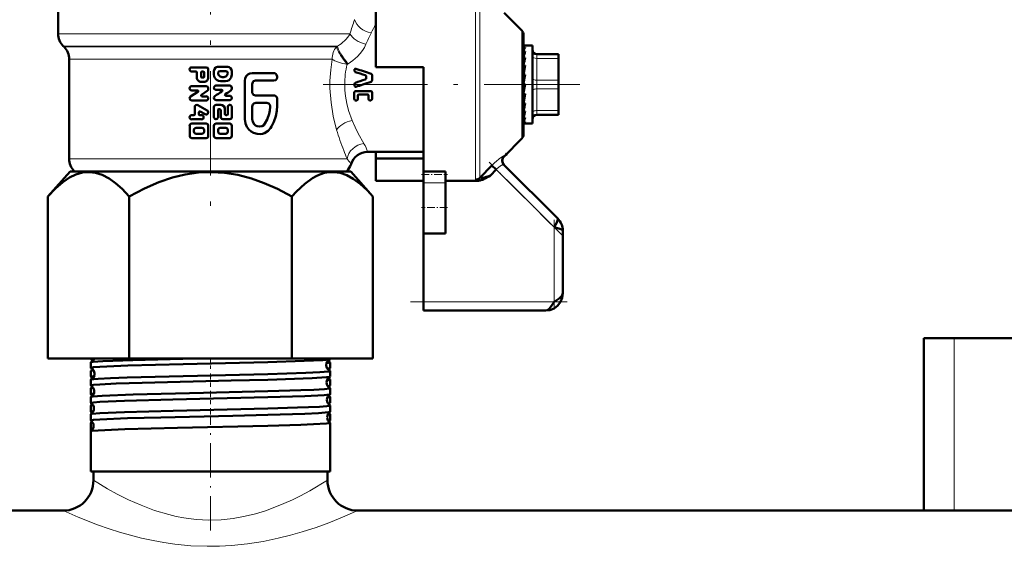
# Model space of a CAD drawing. Extents: x -1351 to 1763, y -1300 to 640.
# Tile 40 of 90: x -60 to 53, y -206 to -145. Entities that reach past the tile are written whole.
import ezdxf

# ---------------------------------------------------------------- set-up
doc = ezdxf.new("R2010")
doc.units = 0
doc.linetypes.add('DASHDOT', pattern=[18.5, 12, -3, 0.5, -3])

msp = doc.modelspace()

# ---------------------------------------------------------------- linework, layer by layer
at = {"color": 7, "linetype": 'DASHDOT', "lineweight": 18}
for p, q in [((-38.4, -132.76), (-38.4, -168.67)), ((-25.45, -152.81), (4.06, -152.81))]:
    msp.add_line(p, q, dxfattribs=at)
at = {"color": 7, "lineweight": 50}
for p, q in [((-55.9, -146.98), (-55.9, -135.76)), ((-19.4, -141.74), (-19.4, -150.81)), ((-2.6, -146.6), (-4.65, -144.55)), ((-2.4, -147.1), (-2.4, -158.53)), ((-55.23, -148.48), (-55.31, -148.4)), ((-2.38, -148.31), (-2.4, -148.31)), ((-2.4, -148.32), (-2.22, -148.32)), ((-2.4, -148.52), (-2.22, -148.52)), ((-2.4, -149), (-2.22, -149)), ((-2.38, -148.31), (-1.4, -148.31)), ((-1.4, -156.71), (-1.4, -148.31)), ((-0.9, -149.31), (1.6, -149.31)), ((1.6, -149.81), (1.6, -149.31)), ((-54.65, -149.89), (-54.65, -161.36)), ((-2.4, -149.4), (-2.39, -149.58)), ((-2.4, -149.71), (-2.22, -149.71)), ((-2.4, -150.02), (-2.37, -150.38)), ((-2.4, -150.19), (-2.38, -150.19)), ((1.6, -149.81), (1.6, -152.31)), ((1.6, -150.13), (1.6, -152.55)), ((-40.55, -150.84), (-38.9, -150.84)), ((-40.55, -151.33), (-40.06, -151.33)), ((-39.97, -152.01), (-39.97, -151.42)), ((-39.48, -151.91), (-39.48, -151.42)), ((-39.38, -151.33), (-39.24, -151.33)), ((-39.14, -151.42), (-39.14, -151.91)), ((-38.65, -151.08), (-38.65, -152.01)), ((-38, -151.66), (-38, -151.27)), ((-37.53, -150.78), (-36.41, -150.78)), ((-37.29, -151.27), (-36.64, -151.27)), ((-35.95, -151.27), (-35.95, -151.66)), ((-33.62, -151.5), (-31.11, -151.5)), ((-21.83, -151.06), (-21.83, -151.26)), ((-19.4, -150.81), (-13.9, -150.81)), ((-13.9, -150.81), (-13.9, -152.81)), ((-2.4, -150.62), (-2.22, -150.62)), ((-2.4, -150.82), (-2.35, -151.27)), ((-39.48, -152.5), (-39.14, -152.5)), ((-39.38, -152.01), (-39.24, -152.01)), ((-37.24, -152.44), (-36.68, -152.44)), ((-37.06, -151.95), (-36.86, -151.95)), ((-34.46, -156.8), (-34.46, -152.35)), ((-33.62, -152.78), (-33.62, -153.64)), ((-33.21, -152.35), (-31.11, -152.35)), ((-21.83, -152.81), (-21.83, -152.73)), ((-20.49, -152.05), (-20.49, -151.93)), ((-19.82, -152.31), (-19.82, -151.75)), ((-2.22, -151.66), (-2.4, -152.65)), ((-2.4, -151.66), (-2.22, -151.66)), ((-2.4, -151.74), (-2.31, -152.03)), ((-2.22, -152.78), (-2.4, -153.78)), ((-2.4, -152.78), (-2.22, -152.78)), ((-2.29, -152.03), (-2.31, -152.03)), ((-2.31, -153.02), (-2.27, -152.78)), ((1.6, -153.31), (1.6, -152.31)), ((1.6, -152.55), (1.6, -153.1)), ((-40.68, -154.2), (-39.84, -153.66)), ((-40.55, -152.99), (-38.9, -152.99)), ((-40.55, -153.48), (-39.89, -153.48)), ((-38.77, -153.55), (-39.44, -153.99)), ((-38.65, -153.24), (-38.65, -153.35)), ((-37.76, -152.93), (-36.18, -152.93)), ((-37.76, -153.42), (-37.12, -153.42)), ((-35.95, -153.18), (-35.95, -153.29)), ((-21.87, -154.47), (-21.87, -153.72)), ((-21.83, -152.94), (-21.83, -152.81)), ((-21.73, -153.57), (-19.98, -153.57)), ((-19.82, -154.44), (-19.82, -153.76)), ((-13.9, -152.81), (-13.9, -162.81)), ((-2.4, -153.72), (-2.31, -153.02)), ((-2.4, -154.66), (-2.34, -153.9)), ((-2.4, -153.9), (-2.22, -153.9)), ((1.6, -153.1), (1.6, -154.13)), ((1.6, -153.31), (1.6, -155.81)), ((-40.79, -154.41), (-40.79, -154.41)), ((-40.55, -154.66), (-38.9, -154.66)), ((-39.39, -154.17), (-38.9, -154.17)), ((-38, -154.35), (-38, -154.35)), ((-37.76, -154.6), (-36.18, -154.6)), ((-36.64, -154.11), (-36.18, -154.11)), ((-33.21, -154.06), (-31.11, -154.06)), ((-33.19, -154.92), (-31.91, -154.92)), ((-30.73, -154.49), (-30.73, -155.26)), ((-21.58, -154.63), (-21.73, -154.63)), ((-21.46, -154.5), (-21.46, -154.09)), ((-20.34, -153.94), (-21.32, -153.94)), ((-20.22, -154.5), (-20.22, -154.09)), ((-19.98, -154.63), (-20.11, -154.63)), ((-2.4, -155.22), (-2.37, -154.95)), ((-2.4, -155.48), (-2.37, -154.95)), ((-2.4, -154.95), (-2.22, -154.95)), ((1.6, -154.13), (1.6, -154.38)), ((1.6, -154.38), (1.6, -154.39)), ((1.6, -154.39), (1.6, -155.02)), ((-40.21, -156.22), (-40.21, -155.39)), ((-39.84, -155.18), (-38.77, -155.8)), ((-39.72, -155.99), (-39.72, -156.22)), ((-39.02, -156.23), (-39.58, -155.9)), ((-38, -156.57), (-38, -155.39)), ((-37.76, -155.15), (-37.2, -155.15)), ((-37.53, -155.73), (-37.53, -156.57)), ((-37.43, -155.64), (-37.38, -155.64)), ((-37.2, -156.57), (-37.2, -155.83)), ((-36.73, -155.64), (-36.73, -156.22)), ((-36.41, -156.22), (-36.41, -155.39)), ((-35.95, -155.39), (-35.95, -156.57)), ((-33.59, -156.8), (-33.59, -155.35)), ((-2.4, -155.94), (-2.39, -155.87)), ((-2.4, -156.13), (-2.39, -155.87)), ((-2.4, -155.87), (-2.22, -155.87)), ((1.6, -156.18), (1.6, -155.81)), ((1.6, -156.31), (1.6, -156.18)), ((-40.55, -156.32), (-40.31, -156.32)), ((-40.55, -156.81), (-39.43, -156.81)), ((-40.55, -157.3), (-38.9, -157.3)), ((-39.62, -156.32), (-39.43, -156.32)), ((-37.76, -157.3), (-36.18, -157.3)), ((-36.96, -156.81), (-36.18, -156.81)), ((-36.64, -156.32), (-36.5, -156.32)), ((-2.4, -156.59), (-2.22, -156.59)), ((-2.4, -157.08), (-2.22, -157.08)), ((-2.4, -157.3), (-2.22, -157.3)), ((-2.28, -157.31), (-1.4, -157.31)), ((-2.22, -156.59), (-2.26, -156.71)), ((-1.4, -157.31), (-1.4, -156.71)), ((1.6, -156.31), (-0.9, -156.31)), ((-40.79, -158.72), (-40.79, -157.55)), ((-40.31, -158.23), (-40.31, -158.04)), ((-40.06, -157.79), (-39.38, -157.79)), ((-39.14, -158.04), (-39.14, -158.23)), ((-38.65, -157.55), (-38.65, -158.72)), ((-38, -158.72), (-38, -157.55)), ((-37.53, -158.23), (-37.53, -158.04)), ((-37.29, -157.79), (-36.64, -157.79)), ((-36.41, -158.04), (-36.41, -158.23)), ((-35.95, -157.55), (-35.95, -158.72)), ((-40.55, -158.97), (-38.9, -158.97)), ((-40.06, -158.48), (-39.38, -158.48)), ((-37.76, -158.97), (-36.18, -158.97)), ((-37.29, -158.48), (-36.64, -158.48)), ((-2.6, -159.02), (-4.65, -161.07)), ((-20.33, -160.56), (-13.9, -160.56)), ((-19.4, -161.33), (-19.4, -160.56)), ((-19.4, -163.88), (-19.4, -161.33)), ((-13.9, -161.33), (-19.4, -161.33)), ((-4.45, -160.92), (-4.49, -160.91)), ((-4.46, -160.87), (-4.45, -160.92)), ((-4.45, -160.92), (-4.33, -160.75)), ((-4.45, -160.92), (-4.45, -160.92)), ((-54.53, -162.81), (-57.08, -165.68)), ((-24.24, -162.81), (-54.53, -162.81)), ((-54.03, -162.81), (-54.06, -162.78)), ((-22.27, -162.81), (-24.24, -162.81)), ((-22.73, -162.78), (-22.77, -162.81)), ((-22.27, -162.81), (-19.72, -165.68)), ((-13.9, -163.14), (-13.9, -162.81)), ((-13.9, -162.81), (-11.4, -162.81)), ((-11.4, -163.14), (-11.4, -162.81)), ((-7.44, -163.55), (-6.04, -162.11)), ((-6.22, -163.28), (-5.54, -162.58)), ((-6.04, -162.11), (-5.54, -162.58)), ((1.52, -168.23), (-4.68, -162.03)), ((-13.9, -163.88), (-19.4, -163.88)), ((-13.9, -164.1), (-13.9, -163.14)), ((-13.9, -164.1), (-13.9, -166.96)), ((-11.4, -164.1), (-11.4, -163.14)), ((-11.4, -163.88), (-7.71, -163.88)), ((-11.4, -164.1), (-11.4, -166.96)), ((-7.44, -163.55), (-7.44, -163.56)), ((-6.3, -163.33), (-6.57, -163.48)), ((-6.22, -163.28), (-6.3, -163.33)), ((-57.08, -184.31), (-57.08, -165.68)), ((-47.74, -184.31), (-47.74, -165.68)), ((-29.06, -184.31), (-29.06, -165.68)), ((-19.72, -184.31), (-19.72, -165.68)), ((-13.9, -166.96), (-13.9, -169.96)), ((-11.4, -166.96), (-11.4, -169.96)), ((2.1, -176.81), (2.1, -169.64)), ((-13.9, -177.81), (-13.9, -169.96)), ((-11.4, -169.96), (-13.9, -169.96)), ((-13.9, -178.81), (-13.9, -177.81)), ((0.1, -178.81), (-13.9, -178.81)), ((44.96, -181.96), (43.6, -181.96)), ((43.6, -181.96), (43.6, -201.81)), ((47.09, -181.96), (44.96, -181.96)), ((64.59, -181.96), (47.09, -181.96)), ((-57.08, -184.31), (-47.74, -184.31)), ((-52.16, -184.39), (-52.16, -184.31)), ((-47.74, -184.31), (-29.06, -184.31)), ((-29.06, -184.31), (-19.72, -184.31)), ((-24.64, -184.39), (-24.64, -184.31)), ((-52.16, -185.39), (-52.16, -184.77)), ((-24.64, -185.39), (-24.64, -184.77)), ((-52.16, -186.4), (-52.16, -185.76)), ((-24.64, -186.4), (-24.64, -185.76)), ((-52.16, -187.41), (-52.16, -186.75)), ((-52.16, -188.42), (-52.16, -187.74)), ((-24.64, -187.41), (-24.64, -186.75)), ((-24.64, -188.42), (-24.64, -187.74)), ((-52.16, -189.43), (-52.16, -188.74)), ((-24.64, -189.43), (-24.64, -188.74)), ((-52.16, -190.44), (-52.16, -189.73)), ((-24.64, -190.44), (-24.64, -189.73)), ((-52.16, -191.45), (-52.16, -190.72)), ((-24.64, -191.45), (-24.64, -190.72)), ((-52.16, -192.69), (-52.16, -191.7)), ((-24.64, -197.31), (-24.64, -191.7)), ((-52.16, -197.31), (-52.16, -192.69)), ((-24.64, -192.69), (-24.64, -192.69)), ((-24.64, -197.31), (-24.64, -192.69)), ((-31.8, -197.31), (-52.16, -197.31)), ((-51.85, -198.31), (-51.85, -197.31)), ((-24.64, -197.31), (-31.8, -197.31)), ((-24.95, -198.31), (-24.95, -197.31)), ((-24.95, -198.31), (-24.95, -197.31)), ((-298.4, -201.81), (-55.35, -201.81)), ((-55.35, -201.81), (-115.4, -201.81)), ((43.6, -201.81), (-21.45, -201.81)), ((-21.45, -201.81), (264.65, -201.81))]:
    msp.add_line(p, q, dxfattribs=at)
at = {"color": 7, "lineweight": 18}
for p, q in [((-7.93, -152.81), (-7.93, -141.87)), ((-7.44, -142.07), (-7.44, -152.81)), ((-55.9, -146.98), (-22.37, -146.98)), ((-2.6, -152.81), (-2.6, -146.6)), ((-55.31, -148.4), (-23.81, -148.4)), ((-55.23, -148.48), (-23.91, -148.48)), ((-23.91, -148.48), (-23.81, -148.4)), ((-0.9, -149.81), (-0.9, -149.31)), ((-54.65, -149.89), (-44.61, -149.89)), ((-44.61, -149.89), (-24.68, -149.89)), ((-24.68, -149.89), (-24.42, -149.89)), ((-22.59, -150.43), (-22.7, -150.49)), ((-0.9, -149.81), (-0.9, -152.31)), ((1.6, -149.81), (-0.9, -149.81)), ((-0.9, -153.31), (-0.9, -152.31)), ((-0.9, -152.31), (1.6, -152.31)), ((-7.93, -163.75), (-7.93, -152.81)), ((-7.44, -152.81), (-7.44, -163.55)), ((-2.6, -159.02), (-2.6, -152.81)), ((-0.9, -153.31), (-0.9, -155.81)), ((1.6, -153.31), (-0.9, -153.31)), ((-0.9, -156.18), (-0.9, -155.81)), ((-0.9, -155.81), (1.6, -155.81)), ((-0.9, -156.31), (-0.9, -156.18)), ((-23.9, -158.01), (-23.94, -157.88)), ((-22.69, -161.36), (-54.65, -161.36)), ((-22.73, -162.78), (-54.06, -162.78)), ((1.1, -169.23), (-5.54, -162.58)), ((-11.4, -164.1), (-13.9, -164.1)), ((1.1, -177.81), (1.1, -169.23)), ((-13.9, -177.81), (1.1, -177.81)), ((47.09, -181.96), (47.09, -201.81))]:
    msp.add_line(p, q, dxfattribs=at)
at = {"color": 7, "linetype": 'DASHDOT', "lineweight": 18, "ltscale": 0.296929}
msp.add_line((2.03, -170.15), (-6.37, -161.75), dxfattribs=at)
at = {"color": 7, "linetype": 'DASHDOT', "lineweight": 18, "ltscale": 0.075}
msp.add_line((-14.15, -163.14), (-11.15, -163.14), dxfattribs=at)
at = {"color": 7, "linetype": 'DASHDOT', "lineweight": 18, "ltscale": 0.075015}
msp.add_line((-11.15, -166.96), (-14.15, -166.96), dxfattribs=at)
at = {"color": 7, "linetype": 'DASHDOT', "lineweight": 18, "ltscale": 0.257574}
msp.add_line((1.1, -178.67), (1.1, -168.37), dxfattribs=at)
at = {"color": 7, "linetype": 'DASHDOT', "lineweight": 18, "ltscale": 0.45}
msp.add_line((-15.4, -177.81), (2.6, -177.81), dxfattribs=at)
at = {"color": 7, "linetype": 'DASHDOT', "lineweight": 18, "ltscale": 0.032957}
msp.add_line((-38.4, -185.52), (-38.4, -184.2), dxfattribs=at)
at = {"color": 7, "linetype": 'DASHDOT', "lineweight": 18, "ltscale": 0.03981}
msp.add_line((-38.4, -187.56), (-38.4, -185.97), dxfattribs=at)
at = {"color": 7, "linetype": 'DASHDOT', "lineweight": 18, "ltscale": 0.040864}
msp.add_line((-38.4, -189.58), (-38.4, -187.95), dxfattribs=at)
at = {"color": 7, "linetype": 'DASHDOT', "lineweight": 18, "ltscale": 0.042071}
msp.add_line((-38.4, -191.61), (-38.4, -189.92), dxfattribs=at)
at = {"color": 7, "linetype": 'DASHDOT', "lineweight": 18, "ltscale": 0.328996}
msp.add_line((-38.4, -204.1), (-38.4, -190.94), dxfattribs=at)
at = {"color": 7, "lineweight": 18}
for points in [[(-20.53, -148.18), (-20.71, -148.54), (-20.92, -148.9), (-21.19, -149.26), (-21.51, -149.6), (-22.02, -150.04), (-22.59, -150.43)], [(-23.94, -157.88), (-24.29, -156.43), (-24.54, -154.86), (-24.66, -153.22), (-24.66, -152.37), (-24.58, -151.12), (-24.42, -149.89)], [(-22.97, -152.81), (-22.95, -153.47), (-22.88, -154.13), (-22.73, -154.99), (-22.52, -155.81), (-22.12, -156.95)], [(-22.12, -156.95), (-21.77, -157.73), (-21.41, -158.46), (-20.76, -159.61)], [(-5.57, -161.66), (-5.2, -161.35), (-4.82, -161.09)], [(-4.82, -161.09), (-4.72, -161.05), (-4.69, -161.04), (-4.68, -161.04), (-4.68, -161.04)], [(-22.24, -161.96), (-22.24, -161.96), (-22.24, -161.95), (-22.25, -161.94), (-22.3, -161.87)], [(-4.68, -162.03), (-4.68, -162.03), (-4.7, -162.02), (-4.71, -162.02), (-4.78, -162.04)], [(-7.87, -163.83), (-7.92, -163.79), (-7.93, -163.76), (-7.93, -163.75)], [(-7.44, -163.56), (-7.43, -163.58), (-7.42, -163.58), (-7.39, -163.59), (-7.31, -163.59)], [(-51.85, -198.31), (-50.23, -199.29), (-49.12, -199.9), (-47.83, -200.56), (-46.37, -201.2), (-44.83, -201.78), (-43.19, -202.27), (-42.33, -202.47), (-41.46, -202.64), (-40.03, -202.82), (-38.58, -202.89), (-37.18, -202.85), (-35.79, -202.71), (-34.43, -202.46), (-33.24, -202.17), (-32.09, -201.82), (-30.99, -201.43), (-29.95, -201), (-28.97, -200.56), (-28.06, -200.11), (-26.99, -199.53), (-24.95, -198.31)], [(-55.35, -201.81), (-53.61, -202.56), (-51.37, -203.44), (-50.04, -203.9), (-48.85, -204.28), (-47.58, -204.65), (-46.31, -204.97), (-45, -205.25), (-43.77, -205.48), (-42.51, -205.66), (-40.65, -205.84), (-38.77, -205.91), (-37.38, -205.9), (-35.98, -205.83), (-34.14, -205.64), (-32.34, -205.36), (-30.6, -204.99), (-29.2, -204.64), (-27.86, -204.26), (-26.26, -203.74), (-24.81, -203.21), (-23.48, -202.69), (-21.45, -201.81)]]:
    msp.add_lwpolyline(points, dxfattribs=at)
at = {"color": 7, "lineweight": 50}
for points in [[(-38.9, -150.84), (-38.72, -150.91), (-38.65, -151.08)], [(-38, -151.27), (-37.95, -151.05), (-37.81, -150.87), (-37.6, -150.78), (-37.53, -150.78)], [(-37.24, -152.44), (-37.48, -152.4), (-37.64, -152.32), (-37.78, -152.2), (-37.89, -152.06), (-37.97, -151.89), (-38, -151.66)], [(-37.52, -151.56), (-37.51, -151.43), (-37.44, -151.33), (-37.29, -151.27)], [(-37.06, -151.95), (-37.3, -151.88), (-37.48, -151.68), (-37.52, -151.56)], [(-36.41, -151.56), (-36.52, -151.79), (-36.62, -151.88), (-36.86, -151.95)], [(-35.95, -151.66), (-36.03, -152), (-36.12, -152.16), (-36.24, -152.29), (-36.45, -152.4), (-36.68, -152.44)], [(-36.64, -151.27), (-36.52, -151.3), (-36.43, -151.39), (-36.41, -151.56)], [(-36.41, -150.78), (-36.26, -150.8), (-36.08, -150.92), (-35.97, -151.12), (-35.95, -151.27)], [(-34.46, -152.35), (-34.42, -152.11), (-34.3, -151.85), (-34.11, -151.66), (-33.86, -151.53), (-33.62, -151.5)], [(-31.11, -151.5), (-30.99, -151.52), (-30.88, -151.58), (-30.8, -151.68), (-30.73, -151.88), (-30.75, -152.08), (-30.81, -152.2), (-30.9, -152.29), (-31.11, -152.35)], [(-19.93, -151.57), (-19.88, -151.61), (-19.83, -151.68), (-19.82, -151.75)], [(-33.21, -152.35), (-33.33, -152.38), (-33.45, -152.44), (-33.54, -152.53), (-33.62, -152.78)], [(-20.49, -151.93), (-20.5, -151.86), (-20.55, -151.78), (-20.61, -151.75)], [(-20.61, -152.24), (-20.55, -152.2), (-20.5, -152.12), (-20.49, -152.05)], [(-19.82, -152.31), (-19.84, -152.4), (-19.93, -152.49)], [(-38.9, -152.99), (-38.72, -153.06), (-38.65, -153.24)], [(-37.76, -153.42), (-37.84, -153.41), (-37.96, -153.32), (-38, -153.17), (-37.95, -153.03), (-37.83, -152.94), (-37.76, -152.93)], [(-37.07, -153.6), (-37.04, -153.56), (-37.03, -153.52), (-37.04, -153.47), (-37.08, -153.43), (-37.12, -153.42)], [(-36.69, -153.93), (-36.72, -153.96), (-36.73, -154.01), (-36.72, -154.06), (-36.69, -154.09), (-36.64, -154.11)], [(-36.18, -152.93), (-36.02, -153.01), (-35.95, -153.18)], [(-33.62, -153.64), (-33.6, -153.77), (-33.54, -153.89), (-33.45, -153.98), (-33.33, -154.04), (-33.21, -154.06)], [(-21.87, -153.72), (-21.85, -153.66), (-21.81, -153.6), (-21.73, -153.57)], [(-21.68, -153.06), (-21.73, -153.07), (-21.79, -153.04), (-21.82, -152.98), (-21.83, -152.94)], [(-19.98, -153.57), (-19.86, -153.63), (-19.82, -153.76)], [(-40.55, -154.66), (-40.72, -154.58), (-40.79, -154.41)], [(-37.76, -154.6), (-37.93, -154.52), (-38, -154.35)], [(-36.18, -154.11), (-36.11, -154.12), (-35.99, -154.21), (-35.95, -154.36), (-36, -154.5), (-36.12, -154.59), (-36.18, -154.6)], [(-33.59, -155.35), (-33.57, -155.22), (-33.52, -155.1), (-33.43, -155), (-33.19, -154.92)], [(-31.91, -154.92), (-31.79, -154.94), (-31.68, -155), (-31.6, -155.1), (-31.54, -155.22), (-31.53, -155.36)], [(-31.11, -154.06), (-30.99, -154.09), (-30.89, -154.15), (-30.8, -154.24), (-30.75, -154.36), (-30.73, -154.49)], [(-21.73, -154.63), (-21.79, -154.61), (-21.85, -154.54), (-21.87, -154.47)], [(-21.46, -154.5), (-21.47, -154.55), (-21.52, -154.61), (-21.58, -154.63)], [(-21.32, -153.94), (-21.43, -153.99), (-21.46, -154.09)], [(-20.22, -154.09), (-20.25, -153.99), (-20.34, -153.94)], [(-20.11, -154.63), (-20.19, -154.58), (-20.22, -154.5)], [(-19.82, -154.44), (-19.85, -154.54), (-19.88, -154.58), (-19.98, -154.63)], [(-38.77, -155.8), (-38.72, -155.85), (-38.65, -155.99), (-38.69, -156.14), (-38.81, -156.24), (-38.96, -156.25), (-39.02, -156.23)], [(-38, -155.39), (-37.93, -155.22), (-37.76, -155.15)], [(-37.2, -155.83), (-37.21, -155.74), (-37.27, -155.67), (-37.38, -155.64)], [(-37.2, -155.15), (-37.05, -155.17), (-36.86, -155.3), (-36.75, -155.49), (-36.73, -155.64)], [(-36.41, -155.39), (-36.37, -155.25), (-36.25, -155.16), (-36.18, -155.15), (-36.04, -155.2), (-35.96, -155.33), (-35.95, -155.39)], [(-31.53, -155.36), (-31.56, -155.78), (-31.64, -156.19), (-31.88, -156.84), (-32.15, -157.31)], [(-30.73, -155.26), (-30.76, -155.83), (-30.87, -156.43), (-31.11, -157.11), (-31.38, -157.63), (-31.51, -157.83)], [(-38.9, -157.3), (-38.72, -157.37), (-38.65, -157.55)], [(-37.53, -156.57), (-37.54, -156.64), (-37.62, -156.77), (-37.77, -156.81), (-37.91, -156.76), (-37.99, -156.63), (-38, -156.57)], [(-38, -157.55), (-37.93, -157.37), (-37.76, -157.3)], [(-36.96, -156.81), (-37.13, -156.74), (-37.2, -156.57)], [(-36.73, -156.22), (-36.71, -156.28), (-36.68, -156.31), (-36.64, -156.32)], [(-35.95, -156.57), (-36.02, -156.74), (-36.18, -156.81)], [(-36.18, -157.3), (-36.02, -157.38), (-35.95, -157.55)], [(-31.51, -157.83), (-31.78, -158.13), (-32.19, -158.39), (-32.42, -158.47), (-32.64, -158.5), (-33.05, -158.49), (-33.44, -158.37), (-33.74, -158.2), (-34, -157.97), (-34.21, -157.69), (-34.38, -157.31), (-34.46, -156.8)], [(-32.15, -157.31), (-32.28, -157.47), (-32.45, -157.58), (-32.74, -157.65), (-33.04, -157.61), (-33.23, -157.52), (-33.38, -157.38), (-33.54, -157.1), (-33.59, -156.8)], [(-40.31, -158.04), (-40.26, -157.89), (-40.17, -157.82), (-40.06, -157.79)], [(-40.06, -158.48), (-40.17, -158.45), (-40.28, -158.34), (-40.31, -158.23)], [(-39.38, -157.79), (-39.24, -157.84), (-39.16, -157.93), (-39.14, -158.04)], [(-39.14, -158.23), (-39.18, -158.38), (-39.27, -158.45), (-39.38, -158.48)], [(-37.53, -158.04), (-37.46, -157.87), (-37.29, -157.79)], [(-37.29, -158.48), (-37.4, -158.45), (-37.48, -158.38), (-37.53, -158.23)], [(-36.64, -157.79), (-36.53, -157.82), (-36.45, -157.9), (-36.41, -158.04)], [(-36.41, -158.23), (-36.44, -158.35), (-36.47, -158.4), (-36.64, -158.48)], [(-40.55, -158.97), (-40.72, -158.9), (-40.79, -158.72)], [(-37.76, -158.97), (-37.93, -158.89), (-38, -158.72)], [(-35.95, -158.72), (-36.02, -158.89), (-36.18, -158.97)], [(-57.08, -165.68), (-56.2, -164.76), (-55.38, -164.05), (-54.6, -163.52), (-53.86, -163.16), (-53.1, -162.94), (-52.35, -162.87), (-51.6, -162.96), (-50.84, -163.21), (-50.06, -163.62), (-49.33, -164.14), (-48.56, -164.82), (-47.74, -165.68)], [(-47.74, -165.68), (-45.97, -164.76), (-44.33, -164.05), (-42.78, -163.52), (-41.29, -163.16), (-39.78, -162.94), (-38.28, -162.87), (-36.79, -162.96), (-35.26, -163.21), (-33.69, -163.62), (-32.24, -164.14), (-30.7, -164.82), (-29.06, -165.68)], [(-24.2, -162.88), (-24.73, -162.89), (-25.28, -162.98), (-25.82, -163.15), (-26.24, -163.34), (-26.67, -163.58), (-27.56, -164.22), (-28.52, -165.1), (-29.06, -165.68)], [(-24.2, -162.88), (-23.48, -162.98), (-22.74, -163.24), (-21.99, -163.65), (-21.19, -164.23), (-20.35, -165), (-19.72, -165.68)], [(1.1, -169.23), (1.41, -168.67), (1.51, -168.46), (1.54, -168.32), (1.54, -168.26), (1.52, -168.23)], [(2.1, -169.64), (2.08, -169.59), (2.06, -169.56), (1.96, -169.5), (1.75, -169.41), (1.1, -169.23)], [(0.1, -178.81), (0.62, -178.75), (1.1, -178.56), (1.53, -178.24), (1.85, -177.81), (2.04, -177.33), (2.1, -176.81)], [(0.1, -178.81), (0.62, -178.75), (1.1, -178.56), (1.53, -178.24), (1.85, -177.81), (2.04, -177.33), (2.1, -176.81)], [(1.1, -177.81), (1.68, -177.42), (1.92, -177.2), (2.03, -177.05), (2.1, -176.81)], [(0.1, -178.81), (0.31, -178.76), (0.52, -178.61), (0.81, -178.26), (1.1, -177.81)], [(-52.16, -184.39), (-52.16, -184.38), (-52.15, -184.38), (-52.14, -184.37), (-52.12, -184.36), (-51.78, -184.31)], [(-52.14, -184.75), (-52.09, -184.74), (-51.91, -184.71), (-50.77, -184.62), (-47.32, -184.49), (-40.14, -184.31)], [(-31.8, -184.73), (-27.61, -184.6), (-25.49, -184.5), (-24.78, -184.43), (-24.66, -184.4)], [(-52.16, -185.39), (-52.16, -185.39), (-52.15, -185.39), (-52.14, -185.38), (-52.12, -185.37), (-51.83, -185.32), (-51.13, -185.27), (-47.89, -185.13), (-41.54, -184.96), (-31.8, -184.73)], [(-25.05, -184.85), (-24.69, -184.79), (-24.65, -184.78), (-24.64, -184.78), (-24.64, -184.77), (-24.64, -184.77)], [(-24.98, -185.47), (-24.72, -185.43), (-24.66, -185.41)], [(-52.16, -186.4), (-52.16, -186.4), (-52.15, -186.39), (-52.14, -186.39), (-52.11, -186.38), (-51.77, -186.33)], [(-52.16, -187.41), (-52.16, -187.41), (-52.15, -187.4), (-52.14, -187.4), (-52.12, -187.39), (-51.83, -187.34), (-51.13, -187.29), (-49.24, -187.2), (-46.26, -187.1), (-36.01, -186.85), (-31.8, -186.75)], [(-52.14, -185.74), (-52.08, -185.73), (-51.83, -185.69)], [(-52.14, -186.74), (-52.07, -186.72), (-51.79, -186.68), (-51.32, -186.64), (-49.89, -186.57), (-47.96, -186.5), (-43.14, -186.37), (-31.8, -186.1)], [(-31.8, -186.1), (-27.42, -185.96), (-25.84, -185.89), (-24.85, -185.82), (-24.7, -185.79), (-24.66, -185.78), (-24.64, -185.77), (-24.64, -185.77), (-24.64, -185.76)], [(-31.8, -186.75), (-26.71, -186.58), (-25.05, -186.48), (-24.73, -186.44), (-24.65, -186.42)], [(-52.14, -187.73), (-52.09, -187.71), (-51.87, -187.68)], [(-31.8, -188.08), (-28, -187.97), (-26.5, -187.91), (-25.3, -187.84), (-24.71, -187.78), (-24.66, -187.76), (-24.65, -187.76), (-24.64, -187.75), (-24.64, -187.75), (-24.64, -187.74)], [(-25.01, -186.83), (-24.68, -186.78), (-24.65, -186.77), (-24.64, -186.76), (-24.64, -186.76), (-24.64, -186.75)], [(-24.93, -187.48), (-24.71, -187.44), (-24.65, -187.43)], [(-52.16, -188.42), (-52.16, -188.42), (-52.15, -188.41), (-52.15, -188.41), (-52.12, -188.4), (-51.81, -188.35)], [(-52.16, -189.43), (-52.16, -189.43), (-52.15, -189.42), (-52.14, -189.42), (-52.12, -189.41), (-51.83, -189.36), (-51.13, -189.31), (-48.29, -189.18), (-42.71, -189.03), (-31.8, -188.77)], [(-52.14, -188.72), (-52.1, -188.71), (-51.94, -188.68), (-50.85, -188.6), (-47.28, -188.46), (-39.21, -188.26), (-31.8, -188.08)], [(-31.8, -188.77), (-27.56, -188.63), (-25.32, -188.52), (-24.76, -188.47), (-24.68, -188.44), (-24.65, -188.43)], [(-24.97, -188.8), (-24.68, -188.76), (-24.65, -188.75), (-24.64, -188.74), (-24.64, -188.74), (-24.64, -188.74)], [(-52.15, -189.71), (-52.1, -189.7), (-51.92, -189.67)], [(-52.15, -190.7), (-52.12, -190.69), (-51.99, -190.67), (-51.12, -190.59), (-48.27, -190.47), (-42.67, -190.32), (-31.8, -190.06)], [(-31.8, -190.06), (-28.4, -189.96), (-25.87, -189.86), (-25.03, -189.8), (-24.68, -189.75), (-24.65, -189.74), (-24.64, -189.73), (-24.64, -189.73), (-24.64, -189.73)], [(-24.89, -189.49), (-24.69, -189.46), (-24.65, -189.44)], [(-52.16, -190.44), (-52.16, -190.44), (-52.15, -190.44), (-52.15, -190.43), (-52.12, -190.42), (-51.86, -190.38)], [(-52.16, -191.45), (-52.16, -191.45), (-52.15, -191.45), (-52.14, -191.44), (-52.12, -191.43), (-51.83, -191.38), (-51.13, -191.33), (-47.93, -191.19), (-44.12, -191.09), (-35.84, -190.89), (-31.8, -190.79)], [(-31.8, -190.79), (-27.55, -190.66), (-25.98, -190.59), (-24.85, -190.5), (-24.69, -190.47), (-24.65, -190.45)], [(-24.92, -190.78), (-24.67, -190.74), (-24.65, -190.73), (-24.64, -190.72), (-24.64, -190.72), (-24.64, -190.72)], [(-52.15, -191.69), (-52.11, -191.68), (-51.96, -191.65)], [(-52.15, -192.68), (-52.12, -192.67), (-52.02, -192.65), (-51.29, -192.58), (-48.26, -192.45), (-42.18, -192.29), (-31.8, -192.04)], [(-31.8, -192.04), (-28.03, -191.93), (-26.54, -191.87), (-25.05, -191.78), (-24.71, -191.74), (-24.66, -191.72), (-24.65, -191.71), (-24.64, -191.71), (-24.64, -191.71), (-24.64, -191.7)], [(-24.84, -191.51), (-24.68, -191.48), (-24.65, -191.47)]]:
    msp.add_lwpolyline(points, dxfattribs=at)
at = {"color": 7, "lineweight": 18}
for centre, radius, start, end in [((3.6, -154.61), 27.06, 160.0076, 163.6383), ((-1.08, -156.48), 21.16, 149.9701, 153.0313), ((-25.73, -144.98), 3.92, 299.4003, 329.2977), ((-4.3, -154.87), 17.55, 152.9555, 157.6084), ((-14.37, -143.71), 10.74, 215.1197, 219.1317), ((-12.84, -152.83), 10.13, 166.6159, 179.8743), ((0.9, -150.9), 25.8, 196.0066, 201.6033), ((5.94, -148.99), 31.19, 201.4626, 203.3783), ((-24.02, -161.65), 3.84, 16.4062, 32.0351), ((-27.03, -165.11), 5.73, 34.3732, 40.842), ((0.14, -168.07), 8.59, 131.7123, 136.0395), ((-4.65, -161.03), 0.0349, 194.7592, 261.0494), ((-3.44, -164.55), 2.88, 129.3153, 136.9074), ((-3.88, -164.01), 2.18, 120.7019, 129.3192), ((-4.28, -163.35), 1.41, 115.0627, 120.3745), ((-4.55, -162.77), 0.773, 107.8821, 115.4261), ((-7.59, -163.25), 0.64, 243.3389, 258.999)]:
    msp.add_arc(centre, radius, start, end, dxfattribs=at)
at = {"color": 7, "lineweight": 50}
for centre, radius, start, end in [((-53.9, -146.98), 2, 180, 225), ((-3.1, -147.1), 0.7, 0, 45), ((-56.65, -149.89), 2, 0, 45.0001), ((-0.1, -149.68), 2.42, 151.4431, 161.9517), ((6.08, -151.68), 8.73, 162.0666, 166.3053), ((-0.9, -148.81), 0.5, 180, 270), ((19.99, -155.04), 22.85, 166.5048, 168.551), ((-40.55, -151.08), 0.245, 90.5322, 269.4678), ((-40.06, -151.42), 0.0951, 358.5997, 90.8587), ((-39.38, -151.42), 0.0952, 89.1904, 181.333), ((-39.23, -151.42), 0.0951, 358.7254, 90.8945), ((-21.73, -151.11), 0.11, 63.6512, 153.4953), ((-21.71, -151.26), 0.124, 177.9824, 251.3366), ((-37.7, -202.96), 53.99, 71.5513, 72.8175), ((-35.29, -196.27), 47.26, 71.0344, 73.2665), ((51.02, -161.28), 54.3, 168.6793, 169.6696), ((-39.48, -152.01), 0.487, 179.7105, 269.9075), ((-39.38, -151.92), 0.0952, 178.7738, 270.9246), ((-39.23, -151.92), 0.0952, 269.2205, 1.3812), ((-39.14, -152.02), 0.486, 270.182, 0.4755), ((-21.7, -152.73), 0.126, 109.4203, 182.4235), ((-40.29, -93.65), 61.8, 287.4607, 288.5681), ((-35.95, -106.65), 48.56, 288.068, 289.259), ((-40.55, -153.24), 0.245, 90.5322, 269.4678), ((-39.89, -153.58), 0.0968, 301.9061, 90.3928), ((-38.89, -153.35), 0.241, 302.3846, 0.6701), ((-95.14, -66.34), 104.82, 303.1028, 303.6376), ((-74.15, -98.36), 67.01, 303.9842, 304.6409), ((-36.2, -153.29), 0.246, 305.3571, 1.3969), ((-44.88, -78.63), 77.97, 287.3067, 287.9205), ((-64.56, -142.66), 63.34, 348.9165, 349.7792), ((-40.55, -154.4), 0.241, 122.3452, 180.6579), ((-39.39, -154.07), 0.0968, 121.9204, 270.3589), ((-38.9, -154.41), 0.245, 270.6005, 89.3994), ((-37.76, -154.34), 0.242, 122.8978, 180.7573), ((-28.13, -149.82), 26.41, 346.978, 348.8002), ((-39.97, -155.39), 0.242, 59.8358, 180.5424), ((-39.63, -155.98), 0.096, 59.2732, 181.0604), ((-37.43, -155.73), 0.0939, 89.972, 182.1189), ((-12.36, -153.49), 10.41, 343.0629, 346.7886), ((-40.55, -156.57), 0.245, 90.5322, 269.4678), ((-40.55, -157.54), 0.241, 89.8287, 180.8233), ((-40.3, -156.23), 0.0951, 269.0249, 1.2916), ((-39.63, -156.23), 0.0952, 178.6097, 270.8692), ((-39.43, -156.57), 0.245, 270.3401, 89.6598), ((-36.5, -156.23), 0.0925, 271.0127, 3.1943), ((-4.84, -155.83), 2.73, 333.6734, 341.2067), ((-2.28, -157.16), 0.15, 248.0065, 269.6185), ((-2.28, -157.16), 0.148, 270.3147, 292.0923), ((-0.9, -156.81), 0.5, 90, 180), ((-38.89, -158.73), 0.241, 269.8445, 0.86), ((-3.1, -158.53), 0.7, 314.9998, 360), ((-20.33, -162.56), 2, 89.9974, 162.5478), ((-52.65, -161.36), 2, 180, 224.9998), ((-4.18, -161.54), 0.699, 135.0791, 224.8933), ((-4.16, -161.56), 0.7, 135, 225), ((-24.15, -161.36), 2, 315, 342.5463), ((-7.73, -162.46), 1.42, 270.8261, 287.229), ((-7.73, -160.87), 2.75, 278.7597, 285.6143), ((-8.1, -161.24), 2.7, 287.1141, 295.7241), ((-9.52, -154.17), 9.69, 285.1615, 287.4944), ((-9.53, -158.22), 6.04, 295.5313, 299.3897), ((-10.56, -150.57), 13.43, 287.0885, 288.8606), ((0.12, -169.63), 1.98, 359.808, 45.192), ((0.12, -169.63), 1.98, 359.808, 45.192), ((-52.13, -184.38), 0.0267, 201.4405, 258.9188), ((-52.42, -184.08), 0.726, 293.0432, 341.5889), ((-52.43, -185.05), 0.71, 41.2781, 65.9275), ((-24.35, -185.07), 0.734, 114.5469, 180.5173), ((-24.66, -184.38), 0.0267, 281.0812, 338.5595), ((-52.13, -184.78), 0.0293, 99.1411, 156.2477), ((-52.14, -185.39), 0.024, 199.2867, 256.956), ((-52.46, -186.07), 0.734, 2.8723, 64.1391), ((-52.43, -185.1), 0.709, 294.0118, 316.6527), ((-24.35, -185.08), 0.734, 180.0243, 245.4829), ((-24.39, -184.1), 0.705, 223.3441, 247.3374), ((-24.35, -186.06), 0.717, 115.5131, 138.6019), ((-24.67, -184.78), 0.0293, 23.7523, 80.8589), ((-24.66, -185.39), 0.024, 283.044, 340.7133), ((-52.13, -185.77), 0.026, 101.0246, 158.5017), ((-52.14, -186.4), 0.0218, 197.426, 254.9053), ((-52.14, -186.76), 0.0234, 102.9699, 160.4875), ((-52.46, -186.08), 0.735, 295.882, 3.2943), ((-52.47, -187.06), 0.716, 41.3718, 63.1158), ((-24.32, -187.07), 0.736, 117.2651, 180.4506), ((-24.35, -186.09), 0.711, 223.3701, 244.6019), ((-24.66, -185.77), 0.026, 21.4983, 78.9754), ((-24.66, -186.76), 0.0234, 19.5125, 77.0301), ((-24.66, -186.4), 0.0218, 285.0947, 342.574), ((-52.14, -187.41), 0.02, 195.7429, 252.7966), ((-52.14, -187.75), 0.0212, 104.9958, 162.3868), ((-52.5, -188.07), 0.735, 2.9129, 61.3625), ((-52.47, -187.09), 0.715, 296.8379, 316.5767), ((-24.32, -187.08), 0.735, 180.0746, 242.7809), ((-24.31, -188.06), 0.718, 118.3336, 138.5586), ((-24.66, -187.41), 0.02, 287.2034, 344.2571), ((-24.66, -187.75), 0.0212, 17.6132, 75.0042), ((-52.14, -188.42), 0.0184, 194.0317, 250.6853), ((-52.14, -188.74), 0.0194, 106.979, 164.1647), ((-52.51, -189.06), 0.724, 41.4774, 60.1266), ((-52.5, -188.08), 0.737, 298.6616, 3.2545), ((-24.28, -189.07), 0.737, 120.1208, 180.4082), ((-24.32, -188.1), 0.709, 223.3189, 241.7799), ((-24.66, -188.42), 0.0184, 289.3147, 345.9683), ((-24.66, -188.74), 0.0194, 15.8353, 73.021), ((-52.14, -189.43), 0.0171, 192.5559, 248.4905), ((-52.14, -189.73), 0.0178, 109.2015, 165.8469), ((-52.53, -190.07), 0.737, 2.9537, 58.4206), ((-52.5, -189.09), 0.718, 299.7713, 316.5578), ((-52.53, -190.08), 0.738, 301.5712, 3.2184), ((-24.28, -189.08), 0.737, 180.1165, 239.9166), ((-24.27, -190.06), 0.725, 121.3663, 138.5412), ((-24.66, -189.43), 0.0171, 291.5095, 347.4441), ((-24.66, -189.73), 0.0178, 14.1531, 70.7985), ((-52.14, -190.44), 0.016, 191.3066, 246.4728), ((-52.14, -190.72), 0.0164, 111.3663, 167.4583), ((-52.54, -191.06), 0.725, 41.4936, 57.0847), ((-24.24, -191.07), 0.738, 123.1304, 180.3703), ((-24.25, -191.08), 0.738, 180.1444, 236.9148), ((-24.27, -190.09), 0.721, 223.4719, 238.7151), ((-24.65, -190.44), 0.016, 293.5272, 348.6935), ((-24.65, -190.72), 0.0164, 12.5417, 68.6337), ((-52.14, -191.45), 0.015, 189.9359, 244.0138), ((-52.14, -191.71), 0.0153, 113.4861, 168.6658), ((-52.57, -192.07), 0.738, 2.9796, 55.3503), ((-52.54, -191.09), 0.722, 302.8423, 316.5202), ((-52.57, -192.07), 0.739, 304.6583, 3.1797), ((-24.23, -192.07), 0.728, 124.4941, 138.5261), ((-24.65, -191.45), 0.015, 295.9862, 350.0641), ((-24.65, -191.71), 0.0153, 11.3342, 66.5139), ((-52.14, -192.7), 0.0143, 115.7618, 169.947), ((-55.35, -198.31), 3.5, 270, 360), ((-55.35, -198.31), 3.5, 270.0001, 359.9999), ((-21.45, -198.31), 3.5, 180.0001, 269.9999), ((-21.45, -198.31), 3.5, 180, 270)]:
    msp.add_arc(centre, radius, start, end, dxfattribs=at)
at = {"color": 7, "lineweight": 18}
for centre, major_axis, ratio, start_param, end_param in [((-19.94, -145.35), (1.85, -0.75), 0.740198, 3.641157, 5.00293), ((-20.53, -146.98), (1.9, -0.62), 0.578335, 3.65521, 4.898877), ((-22.7, -149.89), (0, -2), 0.860354, 3.926991, 4.712389), ((-22.7, -149.89), (1.19, -1.61), 0.183903, 3.517014, 4.576837), ((-22.59, -149.81), (1.19, -1.61), 0.189078, 3.514666, 4.96218), ((-22.7, -149.89), (1.97, -0.37), 0.295036, 3.704259, 4.767231), ((-0.9, -149.56), (-0.5, 0), 0.5, 0, 1.570796), ((-0.9, -152.06), (-0.5, 0), 0.5, 0, 1.570796), ((-0.9, -153.56), (0.5, 0), 0.5, 1.570796, 3.141593), ((-0.9, -156.06), (0.5, 0), 0.5, 1.570796, 3.141593), ((-22.12, -158.01), (1.91, 0.61), 0.514869, 1.407684, 2.586314), ((-20.76, -161.36), (1.8, 0.87), 0.854078, 1.178262, 2.625353)]:
    msp.add_ellipse(centre, major_axis=major_axis, ratio=ratio, start_param=start_param, end_param=end_param, dxfattribs=at)
at = {"color": 7, "lineweight": 50}
for centre, major_axis, ratio, start_param, end_param in [((-2.31, -151.63), (-0.14, -3.31), 0.200914, 3.215135, 3.475241), ((-2.31, -153.99), (-0.17, -3.32), 0.198029, 0.123736, 0.383842), ((-7.93, -163.07), (0.7, 0), 0.972233, 4.712389, 5.497789)]:
    msp.add_ellipse(centre, major_axis=major_axis, ratio=ratio, start_param=start_param, end_param=end_param, dxfattribs=at)

doc.saveas('drawing.dxf')
